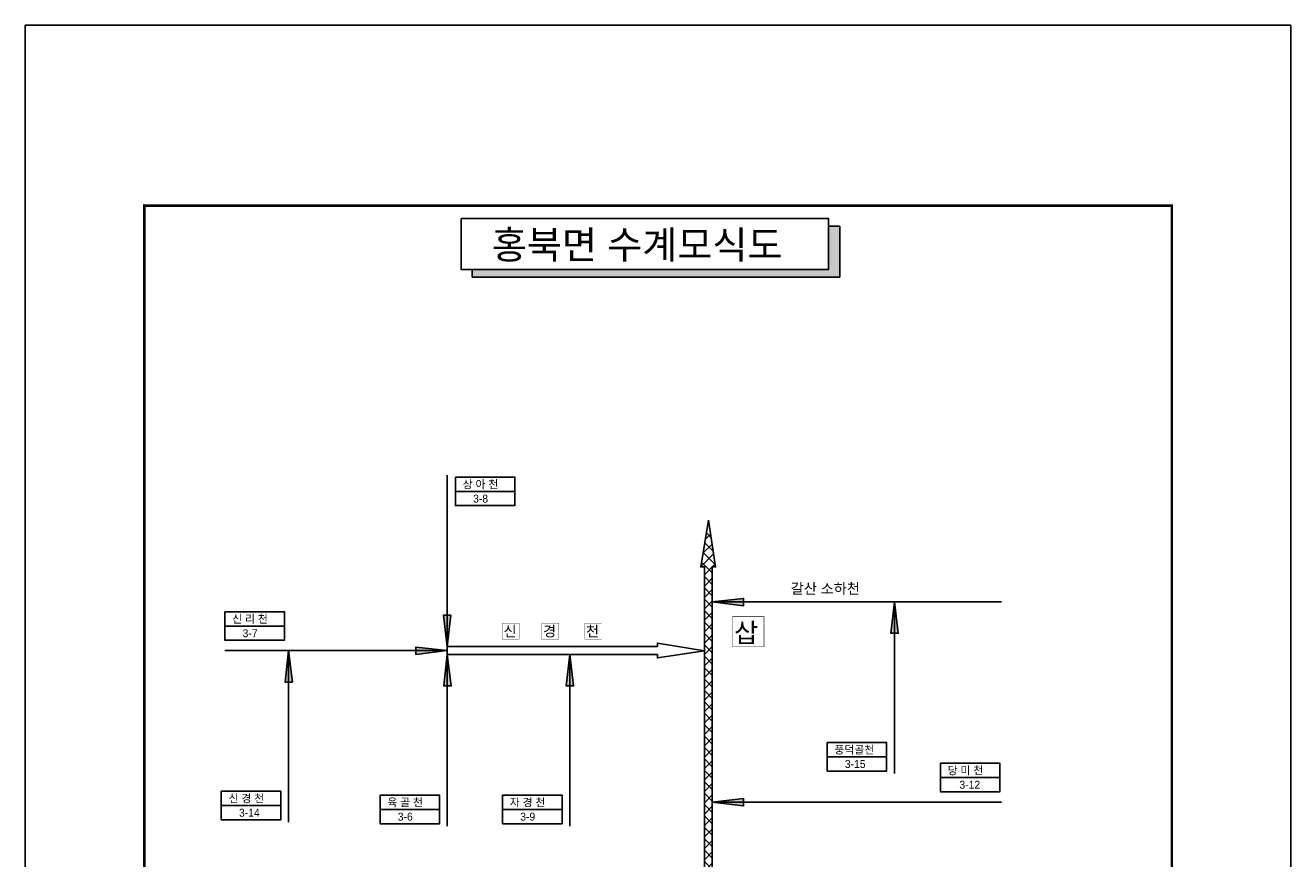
# Model space of a CAD drawing. Header units: millimetres. Extents: x 86260 to 374702, y -67927 to -24417.
# Tile 5 of 19: x 139316 to 164223, y -44188 to -27781. Entities that reach past the tile are written whole.
import ezdxf

# ---------------------------------------------------------------- set-up
doc = ezdxf.new("R2010")
doc.units = ezdxf.units.MM
doc.layers.get('DEFPOINTS').update_dxf_attribs({"color": 60})
for name, color, linetype in [('계획', 1, 'Continuous'), ('국가하천', 5, 'Continuous'), ('금회하천', 20, 'Continuous'), ('지방1급하천', 221, 'Continuous'), ('지방2급하천', 4, 'Continuous'), ('하천명', 7, 'Continuous')]:
    doc.layers.add(name, color=color, linetype=linetype)
doc.styles.add('한글', font='Dotum.ttf')

msp = doc.modelspace()

# ---------------------------------------------------------------- hatches: boundary and pattern name
at = {"layer": '계획'}
msp.add_hatch(color=0, dxfattribs=at).paths.add_polyline_path([(155347, -31737), (155126, -31737), (155126, -32586), (148113, -32586), (148113, -32739), (155347, -32739)])
at = {"layer": '국가하천'}
h = msp.add_hatch(dxfattribs=at)
h.set_pattern_fill('ANSI37', color=6, scale=50, style=0)
h.paths.add_polyline_path([(152764, -37522), (152610, -38445), (152682, -38445), (152682, -47785), (152837, -47785), (152837, -38445), (152904, -38445)])
at = {"layer": '금회하천'}
h = msp.add_hatch(color=5, dxfattribs=at)
h.paths.add_polyline_path([(153455, -39065), (153455, -39133), (152837, -39133)])
h.paths.add_polyline_path([(152837, -39133), (153455, -39133), (153455, -39209)])
h = msp.add_hatch(color=256, dxfattribs=at)
h.paths.add_polyline_path([(156354, -39751), (156422, -39751), (156422, -39133)])
h.paths.add_polyline_path([(156422, -39133), (156422, -39751), (156499, -39751)])
h = msp.add_hatch(color=256, dxfattribs=at)
h.paths.add_polyline_path([(147691, -39396), (147622, -39396), (147622, -40014)])
h.paths.add_polyline_path([(147622, -40014), (147622, -39396), (147546, -39396)])
h = msp.add_hatch(color=256, dxfattribs=at)
h.paths.add_polyline_path([(144429, -40710), (144497, -40710), (144497, -40092)])
h.paths.add_polyline_path([(144497, -40092), (144497, -40710), (144574, -40710)])
h = msp.add_hatch(color=256, dxfattribs=at)
h.paths.add_polyline_path([(147004, -40024), (147004, -40092), (147622, -40092)])
h.paths.add_polyline_path([(147622, -40092), (147004, -40092), (147004, -40168)])
h = msp.add_hatch(color=256, dxfattribs=at)
h.paths.add_polyline_path([(147554, -40788), (147622, -40788), (147622, -40169)])
h.paths.add_polyline_path([(147622, -40169), (147622, -40788), (147699, -40788)])
h = msp.add_hatch(color=256, dxfattribs=at)
h.paths.add_polyline_path([(149964, -40788), (150032, -40788), (150032, -40169)])
h.paths.add_polyline_path([(150032, -40169), (150032, -40788), (150109, -40788)])
h = msp.add_hatch(color=256, dxfattribs=at)
h.paths.add_polyline_path([(153455, -43005), (153455, -43073), (152837, -43073)])
h.paths.add_polyline_path([(152837, -43073), (153455, -43073), (153455, -43150)])

# ---------------------------------------------------------------- linework, layer by layer
for const_width in [50, 30]:
    msp.add_lwpolyline([(141657, -31333), (161883, -31333), (161883, -59976), (141657, -59976)], close=True, dxfattribs=dict(const_width=const_width))
for points in [[(147782, -36676), (148953, -36676), (148953, -36957), (147782, -36957)], [(147782, -36957), (148953, -36957), (148953, -37238), (147782, -37238)], [(143245, -39327), (144416, -39327), (144416, -39608), (143245, -39608)], [(143245, -39608), (144416, -39608), (144416, -39889), (143245, -39889)], [(155099, -41901), (156270, -41901), (156270, -42182), (155099, -42182)], [(155099, -42182), (156270, -42182), (156270, -42462), (155099, -42462)], [(157328, -42309), (158499, -42309), (158499, -42589), (157328, -42589)], [(157328, -42589), (158499, -42589), (158499, -42870), (157328, -42870)], [(143174, -42860), (144345, -42860), (144345, -43141), (143174, -43141)], [(146300, -42937), (147470, -42937), (147470, -43218), (146300, -43218)], [(148709, -42937), (149880, -42937), (149880, -43218), (148709, -43218)], [(143174, -43141), (144345, -43141), (144345, -43421), (143174, -43421)], [(146300, -43218), (147470, -43218), (147470, -43499), (146300, -43499)], [(148709, -43218), (149880, -43218), (149880, -43499), (148709, -43499)]]:
    msp.add_lwpolyline(points, close=True)
at = {"layer": 'DEFPOINTS', "color": 62}
msp.add_lwpolyline([(139316, -27781), (164223, -27781), (164223, -62317), (139316, -62317)], close=True, dxfattribs=at)
at = {"layer": '계획', "color": 0}
msp.add_lwpolyline([(147892, -31585), (155126, -31585), (155126, -32586), (147892, -32586)], close=True, dxfattribs=at)
msp.add_lwpolyline([(155126, -31737), (155347, -31737), (155347, -32739), (148113, -32739), (148113, -32586)], dxfattribs=at)
at = {"layer": '금회하천'}
for points in [[(147622, -40014), (147622, -36638)], [(156422, -39133), (156354, -39751), (156499, -39751), (156422, -39133)], [(156422, -39133), (156422, -42509)], [(147622, -40014), (147691, -39396), (147546, -39396), (147622, -40014)], [(147622, -40092), (143245, -40092)], [(144497, -40092), (144429, -40710), (144574, -40710), (144497, -40092)], [(144497, -40092), (144497, -43468)], [(147622, -40092), (147004, -40024), (147004, -40168), (147622, -40092)], [(147622, -40169), (147554, -40788), (147699, -40788), (147622, -40169)], [(147622, -40169), (147622, -43545)], [(150032, -40169), (149964, -40788), (150109, -40788), (150032, -40169)], [(150032, -40169), (150032, -43545)], [(152837, -43073), (153455, -43005), (153455, -43150), (152837, -43073)], [(152837, -43073), (158534, -43073)]]:
    msp.add_lwpolyline(points, dxfattribs=at)
at = {"layer": '금회하천', "color": 5}
for points in [[(152837, -39133), (153455, -39065), (153455, -39209), (152837, -39133)], [(152837, -39133), (158534, -39133)]]:
    msp.add_lwpolyline(points, dxfattribs=at)
at = {"layer": '지방1급하천'}
for points in [[(152682, -38445), (152610, -38445), (152764, -37522)], [(152764, -37522), (152904, -38445), (152837, -38445)], [(152682, -54124), (152682, -38445)], [(152837, -54124), (152837, -38445)]]:
    msp.add_lwpolyline(points, dxfattribs=at)
at = {"layer": '지방2급하천'}
msp.add_line((147622, -40014), (147622, -40169), dxfattribs=at)
for points in [[(147622, -40014), (151759, -40014)], [(151759, -40014), (151759, -39942), (152682, -40096)], [(152682, -40096), (151759, -40236), (151759, -40169)], [(147622, -40169), (151759, -40169)]]:
    msp.add_lwpolyline(points, dxfattribs=at)
at = {"layer": '하천명'}
for points, const_width in [([(148703, -39549), (149036, -39549), (149036, -39869), (148703, -39869)], 5.27), ([(149481, -39549), (149815, -39549), (149815, -39869), (149481, -39869)], 5.27), ([(150327, -39549), (150661, -39549), (150661, -39869), (150327, -39869)], 5.27), ([(153236, -39423), (153856, -39423), (153856, -40017), (153236, -40017)], 9.78)]:
    msp.add_lwpolyline(points, close=True, dxfattribs=dict(at, const_width=const_width))

# ---------------------------------------------------------------- texts
at = {"layer": '하천명', "color": 7, "style": '한글'}
msp.add_text('홍북면 수계모식도', height=550, dxfattribs=at).set_placement((148499, -32378))
at = {"layer": '하천명', "style": '한글'}
for s, height, p in [('상 아 천', 156, (147925, -36897, 312)), ('3-8', 156, (148130, -37178, 312)), ('갈산 소하천', 204.8, (154384, -38973, 410)), ('신 리 천', 156, (143388, -39547, 312)), ('신', 205, (148729, -39813, 410)), ('경', 205, (149507, -39813, 410)), ('천', 205, (150353, -39813, 410)), ('삽', 380, (153267, -39930, 760)), ('3-7', 156, (143593, -39828, 312)), ('풍덕골천', 156, (155242, -42121, 312)), ('3-15', 156, (155447, -42402, 312)), ('당 미 천', 156, (157471, -42529, 312)), ('3-12', 156, (157702, -42810, 312)), ('신 경 천', 156, (143317, -43080, 312)), ('육 골 천', 156, (146442, -43158, 312)), ('자 경 천', 156, (148852, -43158, 312)), ('3-14', 156, (143522, -43361, 312)), ('3-6', 156, (146647, -43439, 312)), ('3-9', 156, (149057, -43439, 312))]:
    msp.add_text(s, height=height, dxfattribs=at).set_placement(p)

doc.saveas('drawing.dxf')
